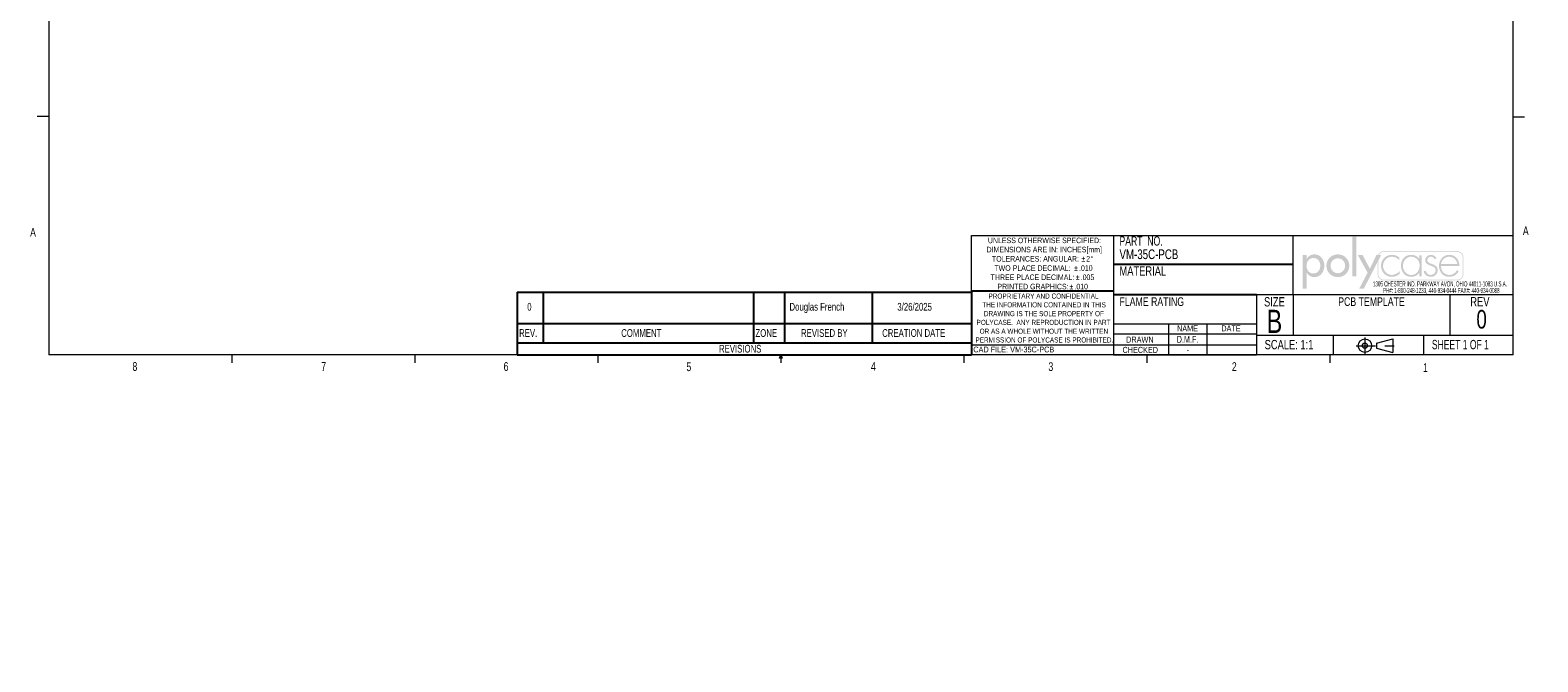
# Paper-space layout 'Sheet1' of a CAD drawing. Header units: inches. Extents: x 0.4 to 16.6, y -2.9 to 13.8.
# Tile 1 of 2: x 0.4 to 16.6, y -2.9 to 3.9. Entities that reach past the tile are written whole.
import ezdxf

# ---------------------------------------------------------------- set-up
doc = ezdxf.new("R2010")
doc.units = ezdxf.units.IN
doc.header["$MEASUREMENT"] = 0
doc.linetypes.add('SLD-Center', pattern=[0.75, 0.6, -0.05, 0.05, -0.05])
doc.linetypes.add('SLD-Solid', pattern=[0])
doc.layers.add('FORMAT', color=7, linetype='SLD-Solid')
doc.layers.add('SLD-0', color=7, linetype='SLD-Solid')
doc.styles.add('SLDTEXTSTYLE0', font='TXT', dxfattribs={"width": 0.525406})
doc.styles.add('SLDTEXTSTYLE1', font='TXT', dxfattribs={"width": 0.75})
doc.styles.add('SLDTEXTSTYLE2', font='TXT', dxfattribs={"width": 0.6875})
doc.styles.add('SLDTEXTSTYLE3', font='TXT', dxfattribs={"width": 0.694444})
doc.dimstyles.new('SLDDIMSTYLE4', dxfattribs={"dimtxt": 0.09375, "dimasz": 0.09375, "dimexe": 0, "dimexo": 0.0625, "dimgap": 0.023438, "dimtad": 0, "dimtih": 1, "dimtoh": 1, "dimdec": 3, "dimrnd": 1e-09, "dimzin": 12, "dimdsep": 46, "dimtxsty": 'SLDTEXTSTYLE1', "dimsah": 1, "dimcen": 0, "dimadec": 0, "dimazin": 3, "dimtfac": 1, "dimtdec": 3, "dimtofl": 0, "dimtmove": 0, "dimatfit": 3, "dimfxl": 0, "dimfrac": 2, "dimtolj": 1, "dimtzin": 12, "dimarcsym": 0})

# ---------------------------------------------------------------- blocks, each defined once
blk = doc.blocks.new('SW_NOTE_0')
at = {"color": 0, "linetype": 'Continuous', "lineweight": 0, "char_height": 0.055, "attachment_point": 2, "style": 'SLDTEXTSTYLE0'}
for s, insert in [('1305 CHESTER IND. PARKWAY AVON, OHIO 44011-1083 U.S.A.', (0.742, 0.071)), ('PH#: 1-800-248-1233, 440-934-0444 FAX#: 440-934-0088', (0.756, 0))]:
    blk.add_mtext(s, dxfattribs=dict(at, insert=insert))
blk = doc.blocks.new('Block2')
at = {"linetype": 'Continuous'}
blk.add_hatch(color=7, dxfattribs=at).paths.add_polyline_path([(1.559, 0.355), (1.559, 1.505), (1.44, 1.505), (1.44, 0.355)], flags=0)
h = blk.add_hatch(color=7, dxfattribs=at)
edge = h.paths.add_edge_path(flags=0)
edge.add_spline(control_points=[(0.122, 0.452), (0.17, 0.382), (0.245, 0.334), (0.333, 0.334)], knot_values=[4, 4, 4, 4, 5, 5, 5, 5], weights=[1, 1, 1, 1], degree=3, periodic=0)
edge.add_spline(control_points=[(0.333, 0.334), (0.523, 0.334), (0.629, 0.492), (0.629, 0.669)], knot_values=[3, 3, 3, 3, 4, 4, 4, 4], weights=[1, 1, 1, 1], degree=3, periodic=0)
edge.add_spline(control_points=[(0.629, 0.669), (0.629, 0.839), (0.517, 0.994), (0.338, 0.994)], knot_values=[2, 2, 2, 2, 3, 3, 3, 3], weights=[1, 1, 1, 1], degree=3, periodic=0)
edge.add_spline(control_points=[(0.338, 0.994), (0.245, 0.994), (0.171, 0.946), (0.122, 0.872)], knot_values=[1, 1, 1, 1, 2, 2, 2, 2], weights=[1, 1, 1, 1], degree=3, periodic=0)
edge.add_line((0.122, 0.872), (0.119, 0.872))
edge.add_line((0.119, 0.872), (0.119, 0.975))
edge.add_line((0.119, 0.975), (0, 0.975))
edge.add_line((0, 0.975), (0, 0))
edge.add_line((0, 0), (0.119, 0))
edge.add_line((0.119, 0), (0.119, 0.452))
edge.add_line((0.119, 0.452), (0.122, 0.452))
edge = h.paths.add_edge_path(flags=0)
edge.add_spline(control_points=[(0.113, 0.665), (0.113, 0.78), (0.185, 0.888), (0.309, 0.888), (0.437, 0.888), (0.51, 0.786), (0.51, 0.665)], knot_values=[0, 0, 0, 0, 1, 1, 1, 2, 2, 2, 2], weights=[1, 1, 1, 1, 1, 1, 1], degree=3, periodic=0)
edge.add_spline(control_points=[(0.51, 0.665), (0.51, 0.543), (0.439, 0.44), (0.309, 0.44), (0.183, 0.44), (0.113, 0.549), (0.113, 0.665)], knot_values=[2, 2, 2, 2, 3, 3, 3, 4, 4, 4, 4], weights=[1, 1, 1, 1, 1, 1, 1], degree=3, periodic=0)
h = blk.add_hatch(color=7, dxfattribs=at)
edge = h.paths.add_edge_path(flags=0)
edge.add_spline(control_points=[(0.69, 0.664), (0.69, 0.477), (0.836, 0.334), (1.022, 0.334), (1.207, 0.334), (1.353, 0.477), (1.353, 0.664)], knot_values=[0, 0, 0, 0, 1, 1, 1, 2, 2, 2, 2], weights=[1, 1, 1, 1, 1, 1, 1], degree=3, periodic=0)
edge.add_spline(control_points=[(1.353, 0.664), (1.353, 0.851), (1.207, 0.994), (1.022, 0.994), (0.836, 0.994), (0.69, 0.851), (0.69, 0.664)], knot_values=[2, 2, 2, 2, 3, 3, 3, 4, 4, 4, 4], weights=[1, 1, 1, 1, 1, 1, 1], degree=3, periodic=0)
edge = h.paths.add_edge_path(flags=0)
edge.add_spline(control_points=[(1.234, 0.664), (1.234, 0.547), (1.139, 0.448), (1.022, 0.448), (0.904, 0.448), (0.81, 0.547), (0.81, 0.664)], knot_values=[0, 0, 0, 0, 1, 1, 1, 2, 2, 2, 2], weights=[1, 1, 1, 1, 1, 1, 1], degree=3, periodic=0)
edge.add_spline(control_points=[(0.81, 0.664), (0.81, 0.782), (0.904, 0.88), (1.022, 0.88), (1.139, 0.88), (1.234, 0.782), (1.234, 0.664)], knot_values=[2, 2, 2, 2, 3, 3, 3, 4, 4, 4, 4], weights=[1, 1, 1, 1, 1, 1, 1], degree=3, periodic=0)
h = blk.add_hatch(color=7, dxfattribs=at)
edge = h.paths.add_edge_path(flags=0)
edge.add_spline(control_points=[(4.669, 0.413), (4.669, 0.316), (4.59, 0.237), (4.493, 0.237)], knot_values=[7, 7, 7, 7, 8, 8, 8, 8], weights=[1, 1, 1, 1], degree=3, periodic=0)
edge.add_line((4.493, 0.237), (2.356, 0.237))
edge.add_spline(control_points=[(2.356, 0.237), (2.259, 0.237), (2.18, 0.316), (2.18, 0.413)], knot_values=[1, 1, 1, 1, 2, 2, 2, 2], weights=[1, 1, 1, 1], degree=3, periodic=0)
edge.add_line((2.18, 0.413), (2.18, 0.781))
edge.add_line((2.18, 0.781), (1.778, 0))
edge.add_line((1.778, 0), (1.643, 0))
edge.add_line((1.643, 0), (1.887, 0.461))
edge.add_line((1.887, 0.461), (1.603, 0.975))
edge.add_line((1.603, 0.975), (1.742, 0.975))
edge.add_line((1.742, 0.975), (1.952, 0.582))
edge.add_line((1.952, 0.582), (2.146, 0.975))
edge.add_line((2.146, 0.975), (2.192, 0.975))
edge.add_spline(control_points=[(2.192, 0.975), (2.218, 1.041), (2.282, 1.087), (2.356, 1.087)], knot_values=[3.233464, 3.233464, 3.233464, 3.233464, 4, 4, 4, 4], weights=[1, 1, 1, 1], degree=3, periodic=0)
edge.add_line((2.356, 1.087), (4.493, 1.087))
edge.add_spline(control_points=[(4.493, 1.087), (4.59, 1.087), (4.669, 1.008), (4.669, 0.911)], knot_values=[5, 5, 5, 5, 6, 6, 6, 6], weights=[1, 1, 1, 1], degree=3, periodic=0)
edge.add_line((4.669, 0.911), (4.669, 0.413))
edge = h.paths.add_edge_path(flags=0)
edge.add_line((2.215, 0.975), (2.28, 0.975))
edge.add_line((2.28, 0.975), (2.201, 0.821))
edge.add_line((2.201, 0.821), (2.201, 0.413))
edge.add_spline(control_points=[(2.201, 0.413), (2.201, 0.327), (2.271, 0.258), (2.356, 0.258)], knot_values=[2, 2, 2, 2, 3, 3, 3, 3], weights=[1, 1, 1, 1], degree=3, periodic=0)
edge.add_line((2.356, 0.258), (4.493, 0.258))
edge.add_spline(control_points=[(4.493, 0.258), (4.579, 0.258), (4.649, 0.327), (4.649, 0.413)], knot_values=[4, 4, 4, 4, 5, 5, 5, 5], weights=[1, 1, 1, 1], degree=3, periodic=0)
edge.add_line((4.649, 0.413), (4.649, 0.911))
edge.add_spline(control_points=[(4.649, 0.911), (4.649, 0.997), (4.579, 1.066), (4.493, 1.066)], knot_values=[6, 6, 6, 6, 7, 7, 7, 7], weights=[1, 1, 1, 1], degree=3, periodic=0)
edge.add_line((4.493, 1.066), (2.356, 1.066))
edge.add_spline(control_points=[(2.356, 1.066), (2.293, 1.066), (2.239, 1.029), (2.215, 0.975)], knot_values=[0, 0, 0, 0, 0.732403, 0.732403, 0.732403, 0.732403], weights=[1, 1, 1, 1], degree=3, periodic=0)
h = blk.add_hatch(color=7, dxfattribs=at)
edge = h.paths.add_edge_path(flags=0)
edge.add_spline(control_points=[(2.806, 0.905), (2.745, 0.957), (2.672, 0.98), (2.593, 0.98)], knot_values=[8, 8, 8, 8, 9, 9, 9, 9], weights=[1, 1, 1, 1], degree=3, periodic=0)
edge.add_spline(control_points=[(2.593, 0.98), (2.413, 0.98), (2.278, 0.84), (2.278, 0.662)], knot_values=[7, 7, 7, 7, 8, 8, 8, 8], weights=[1, 1, 1, 1], degree=3, periodic=0)
edge.add_spline(control_points=[(2.278, 0.662), (2.278, 0.484), (2.41, 0.342), (2.592, 0.342)], knot_values=[6, 6, 6, 6, 7, 7, 7, 7], weights=[1, 1, 1, 1], degree=3, periodic=0)
edge.add_spline(control_points=[(2.592, 0.342), (2.674, 0.342), (2.752, 0.372), (2.814, 0.427)], knot_values=[5, 5, 5, 5, 6, 6, 6, 6], weights=[1, 1, 1, 1], degree=3, periodic=0)
edge.add_line((2.814, 0.427), (2.814, 0.507))
edge.add_spline(control_points=[(2.814, 0.507), (2.759, 0.44), (2.676, 0.398), (2.589, 0.398)], knot_values=[3, 3, 3, 3, 4, 4, 4, 4], weights=[1, 1, 1, 1], degree=3, periodic=0)
edge.add_spline(control_points=[(2.589, 0.398), (2.445, 0.398), (2.337, 0.523), (2.337, 0.662)], knot_values=[2, 2, 2, 2, 3, 3, 3, 3], weights=[1, 1, 1, 1], degree=3, periodic=0)
edge.add_spline(control_points=[(2.337, 0.662), (2.337, 0.802), (2.446, 0.925), (2.59, 0.925)], knot_values=[1, 1, 1, 1, 2, 2, 2, 2], weights=[1, 1, 1, 1], degree=3, periodic=0)
edge.add_spline(control_points=[(2.59, 0.925), (2.678, 0.925), (2.748, 0.889), (2.806, 0.825)], knot_values=[0, 0, 0, 0, 1, 1, 1, 1], weights=[1, 1, 1, 1], degree=3, periodic=0)
edge.add_line((2.806, 0.825), (2.806, 0.905))
h = blk.add_hatch(color=7, dxfattribs=at)
edge = h.paths.add_edge_path(flags=0)
edge.add_spline(control_points=[(3.392, 0.861), (3.34, 0.938), (3.25, 0.98), (3.156, 0.98)], knot_values=[6, 6, 6, 6, 7, 7, 7, 7], weights=[1, 1, 1, 1], degree=3, periodic=0)
edge.add_spline(control_points=[(3.156, 0.98), (2.972, 0.98), (2.857, 0.844), (2.857, 0.665)], knot_values=[5, 5, 5, 5, 6, 6, 6, 6], weights=[1, 1, 1, 1], degree=3, periodic=0)
edge.add_spline(control_points=[(2.857, 0.665), (2.857, 0.486), (2.973, 0.342), (3.159, 0.342)], knot_values=[4, 4, 4, 4, 5, 5, 5, 5], weights=[1, 1, 1, 1], degree=3, periodic=0)
edge.add_spline(control_points=[(3.159, 0.342), (3.249, 0.342), (3.347, 0.387), (3.392, 0.465)], knot_values=[3, 3, 3, 3, 4, 4, 4, 4], weights=[1, 1, 1, 1], degree=3, periodic=0)
edge.add_line((3.392, 0.465), (3.395, 0.465))
edge.add_line((3.395, 0.465), (3.395, 0.355))
edge.add_line((3.395, 0.355), (3.454, 0.355))
edge.add_line((3.454, 0.355), (3.454, 0.967))
edge.add_line((3.454, 0.967), (3.395, 0.967))
edge.add_line((3.395, 0.967), (3.395, 0.861))
edge.add_line((3.395, 0.861), (3.392, 0.861))
edge = h.paths.add_edge_path(flags=0)
edge.add_spline(control_points=[(3.398, 0.672), (3.398, 0.525), (3.314, 0.397), (3.157, 0.397), (3.009, 0.397), (2.916, 0.525), (2.916, 0.665)], knot_values=[0, 0, 0, 0, 1, 1, 1, 2, 2, 2, 2], weights=[1, 1, 1, 1, 1, 1, 1], degree=3, periodic=0)
edge.add_spline(control_points=[(2.916, 0.665), (2.916, 0.798), (3.013, 0.925), (3.153, 0.925), (3.302, 0.925), (3.398, 0.814), (3.398, 0.672)], knot_values=[2, 2, 2, 2, 3, 3, 3, 4, 4, 4, 4], weights=[1, 1, 1, 1, 1, 1, 1], degree=3, periodic=0)
h = blk.add_hatch(color=7, dxfattribs=at)
edge = h.paths.add_edge_path(flags=0)
edge.add_spline(control_points=[(3.731, 0.98), (3.793, 0.98), (3.861, 0.939), (3.887, 0.882)], knot_values=[11, 11, 11, 11, 12, 12, 12, 12], weights=[1, 1, 1, 1], degree=3, periodic=0)
edge.add_line((3.887, 0.882), (3.836, 0.856))
edge.add_spline(control_points=[(3.836, 0.856), (3.816, 0.898), (3.776, 0.925), (3.728, 0.925)], knot_values=[0, 0, 0, 0, 1, 1, 1, 1], weights=[1, 1, 1, 1], degree=3, periodic=0)
edge.add_spline(control_points=[(3.728, 0.925), (3.677, 0.925), (3.624, 0.882), (3.624, 0.829)], knot_values=[1, 1, 1, 1, 2, 2, 2, 2], weights=[1, 1, 1, 1], degree=3, periodic=0)
edge.add_spline(control_points=[(3.624, 0.829), (3.624, 0.682), (3.922, 0.754), (3.922, 0.533)], knot_values=[2, 2, 2, 2, 3, 3, 3, 3], weights=[1, 1, 1, 1], degree=3, periodic=0)
edge.add_spline(control_points=[(3.922, 0.533), (3.922, 0.42), (3.834, 0.342), (3.724, 0.342)], knot_values=[3, 3, 3, 3, 4, 4, 4, 4], weights=[1, 1, 1, 1], degree=3, periodic=0)
edge.add_spline(control_points=[(3.724, 0.342), (3.622, 0.342), (3.539, 0.404), (3.514, 0.503)], knot_values=[4, 4, 4, 4, 5, 5, 5, 5], weights=[1, 1, 1, 1], degree=3, periodic=0)
edge.add_line((3.514, 0.503), (3.572, 0.522))
edge.add_spline(control_points=[(3.572, 0.522), (3.595, 0.449), (3.644, 0.397), (3.724, 0.397)], knot_values=[6, 6, 6, 6, 7, 7, 7, 7], weights=[1, 1, 1, 1], degree=3, periodic=0)
edge.add_spline(control_points=[(3.724, 0.397), (3.801, 0.397), (3.862, 0.458), (3.862, 0.535)], knot_values=[7, 7, 7, 7, 8, 8, 8, 8], weights=[1, 1, 1, 1], degree=3, periodic=0)
edge.add_spline(control_points=[(3.862, 0.535), (3.862, 0.611), (3.804, 0.635), (3.743, 0.656)], knot_values=[8, 8, 8, 8, 9, 9, 9, 9], weights=[1, 1, 1, 1], degree=3, periodic=0)
edge.add_spline(control_points=[(3.743, 0.656), (3.659, 0.686), (3.564, 0.722), (3.564, 0.825)], knot_values=[9, 9, 9, 9, 10, 10, 10, 10], weights=[1, 1, 1, 1], degree=3, periodic=0)
edge.add_spline(control_points=[(3.564, 0.825), (3.564, 0.918), (3.642, 0.98), (3.731, 0.98)], knot_values=[10, 10, 10, 10, 11, 11, 11, 11], weights=[1, 1, 1, 1], degree=3, periodic=0)
h = blk.add_hatch(color=7, dxfattribs=at)
edge = h.paths.add_edge_path(flags=0)
edge.add_spline(control_points=[(4.554, 0.656), (4.555, 0.832), (4.445, 0.98), (4.26, 0.98)], knot_values=[6, 6, 6, 6, 7, 7, 7, 7], weights=[1, 1, 1, 1], degree=3, periodic=0)
edge.add_spline(control_points=[(4.26, 0.98), (4.081, 0.98), (3.963, 0.833), (3.963, 0.662)], knot_values=[5, 5, 5, 5, 6, 6, 6, 6], weights=[1, 1, 1, 1], degree=3, periodic=0)
edge.add_spline(control_points=[(3.963, 0.662), (3.963, 0.489), (4.078, 0.342), (4.26, 0.342)], knot_values=[4, 4, 4, 4, 5, 5, 5, 5], weights=[1, 1, 1, 1], degree=3, periodic=0)
edge.add_spline(control_points=[(4.26, 0.342), (4.38, 0.342), (4.478, 0.401), (4.534, 0.507)], knot_values=[3, 3, 3, 3, 4, 4, 4, 4], weights=[1, 1, 1, 1], degree=3, periodic=0)
edge.add_line((4.534, 0.507), (4.484, 0.537))
edge.add_spline(control_points=[(4.484, 0.537), (4.44, 0.454), (4.363, 0.398), (4.268, 0.398)], knot_values=[1, 1, 1, 1, 2, 2, 2, 2], weights=[1, 1, 1, 1], degree=3, periodic=0)
edge.add_spline(control_points=[(4.268, 0.398), (4.126, 0.398), (4.019, 0.501), (4.023, 0.656)], knot_values=[0, 0, 0, 0, 1, 1, 1, 1], weights=[1, 1, 1, 1], degree=3, periodic=0)
edge.add_line((4.023, 0.656), (4.554, 0.656))
edge = h.paths.add_edge_path(flags=0)
edge.add_spline(control_points=[(4.023, 0.712), (4.033, 0.827), (4.136, 0.925), (4.261, 0.925)], knot_values=[1, 1, 1, 1, 2, 2, 2, 2], weights=[1, 1, 1, 1], degree=3, periodic=0)
edge.add_spline(control_points=[(4.261, 0.925), (4.387, 0.925), (4.48, 0.824), (4.494, 0.712)], knot_values=[0, 0, 0, 0, 1, 1, 1, 1], weights=[1, 1, 1, 1], degree=3, periodic=0)
edge.add_line((4.494, 0.712), (4.023, 0.712))
blk = doc.blocks.new('POLYCASE LOGO')
at = {"color": 7, "linetype": 'Continuous', "xscale": 0.37, "yscale": 0.37, "zscale": 0.37}
blk.add_blockref('Block2', (0.101, -0.571), dxfattribs=at)
at = {"color": 7, "linetype": 'Continuous', "lineweight": 0}
blk.add_blockref('SW_NOTE_0', (0.835, -0.564), dxfattribs=at)
blk = doc.blocks.new('ThirdAngleProjectionBlock')
at = {"color": 7, "linetype": 'SLD-Center', "lineweight": 18}
for p, q in [((0.275, 0.506), (0.275, 0)), ((0, 0.253), (1.202, 0.253))]:
    blk.add_line(p, q, dxfattribs=at)
at = {"color": 7, "linetype": 'SLD-Solid', "lineweight": 18}
for p, q in [((0.632, 0.332), (1.13, 0.459)), ((0.632, 0.332), (0.632, 0.174)), ((0.632, 0.174), (1.13, 0.048)), ((1.13, 0.459), (1.13, 0.048))]:
    blk.add_line(p, q, dxfattribs=at)
for radius in [0.206, 0.0789]:
    blk.add_circle((0.275, 0.253), radius, dxfattribs=at)
blk = doc.blocks.new('SW_NOTE_0_1')
at = {"color": 0, "linetype": 'Continuous', "lineweight": 0, "char_height": 0.06, "attachment_point": 2, "style": 'SLDTEXTSTYLE1'}
for s, insert in [('UNLESS OTHERWISE SPECIFIED:', (0.567, 0.077)), ('DIMENSIONS ARE IN: INCHES[mm]', (0.565, -0.022)), ('TOLERANCES: ANGULAR:', (0.47, -0.121)), ('%%p', (0.986, -0.121)), ('2', (1.037, -0.121)), ('%%d', (1.077, -0.121)), ('THREE PLACE DECIMAL:', (0.438, -0.32)), ('TWO PLACE DECIMAL:', (0.438, -0.221)), ('%%p', (0.907, -0.221)), ('%%p', (0.925, -0.32)), ('.010', (1.012, -0.221)), ('.005', (1.03, -0.32)), ('PRINTED GRAPHICS:', (0.444, -0.42)), ('%%p', (0.857, -0.42)), ('.010', (0.962, -0.42))]:
    blk.add_mtext(s, dxfattribs=dict(at, insert=insert))
blk = doc.blocks.new('SW_NOTE_0_2')
at = {"color": 0, "linetype": 'Continuous', "lineweight": 0, "char_height": 0.055, "attachment_point": 2, "style": 'SLDTEXTSTYLE1'}
for s, insert in [('PROPRIETARY AND CONFIDENTIAL', (0.583, 0.071)), ('THE INFORMATION CONTAINED IN THIS', (0.589, -0.023)), ('DRAWING IS THE SOLE PROPERTY OF', (0.587, -0.118)), ('POLYCASE.  ANY REPRODUCTION IN PART', (0.583, -0.212)), ('OR AS A WHOLE WITHOUT THE WRITTEN', (0.587, -0.307)), ('PERMISSION OF POLYCASE IS PROHIBITED.', (0.592, -0.401))]:
    blk.add_mtext(s, dxfattribs=dict(at, insert=insert))
blk = doc.blocks.new('SW_TABLEANNOTATION_0')
at = {"layer": 'SLD-0', "color": 0}
for p, q in [((0, 0.336), (0, 0)), ((0, 0.336), (0.278, 0.336)), ((0.278, 0.336), (0.278, 0)), ((0.278, 0.336), (2.542, 0.336)), ((2.542, 0.336), (2.542, 0)), ((2.542, 0.336), (2.875, 0.336)), ((2.875, 0.336), (2.875, 0)), ((2.875, 0.336), (3.819, 0.336)), ((3.819, 0.336), (3.819, 0)), ((3.819, 0.336), (4.886, 0.336)), ((4.886, 0.336), (4.886, 0)), ((0, 0), (0, -0.209)), ((0, 0), (0.278, 0)), ((0.278, 0), (0.278, -0.209)), ((0.278, 0), (2.542, 0)), ((2.542, 0), (2.542, -0.209)), ((2.542, 0), (2.875, 0)), ((2.875, 0), (2.875, -0.209)), ((2.875, 0), (3.819, 0)), ((3.819, 0), (3.819, -0.209)), ((3.819, 0), (4.886, 0)), ((4.886, 0), (4.886, -0.209)), ((0, -0.209), (0, -0.338)), ((0, -0.209), (0.278, -0.209)), ((0.278, -0.209), (2.542, -0.209)), ((2.542, -0.209), (2.875, -0.209)), ((2.875, -0.209), (3.819, -0.209)), ((3.819, -0.209), (4.886, -0.209)), ((4.886, -0.209), (4.886, -0.338)), ((0, -0.338), (0.278, -0.338)), ((0.278, -0.338), (2.542, -0.338)), ((2.542, -0.338), (2.875, -0.338)), ((2.875, -0.338), (3.819, -0.338)), ((3.819, -0.338), (4.886, -0.338))]:
    blk.add_line(p, q, dxfattribs=at)
at = {"layer": 'SLD-0', "color": 0, "attachment_point": 1, "style": 'SLDTEXTSTYLE1'}
for s, insert, char_height in [('0', (0.108, 0.22), 0.0833), ('Douglas French', (2.929, 0.22), 0.08333), ('3/26/2025', (4.089, 0.22), 0.0833), ('REV.', (0.021, -0.062), 0.0833), ('COMMENT', (1.119, -0.062), 0.0833), ('ZONE', (2.563, -0.062), 0.0833), ('REVISED BY', (3.053, -0.062), 0.0833), ('CREATION DATE', (3.926, -0.062), 0.08333), ('REVISIONS', (2.171, -0.231), 0.0833)]:
    blk.add_mtext(s, dxfattribs=dict(at, insert=insert, char_height=char_height))
blk = doc.blocks.new('_D_17')
at = {"layer": 'SLD-0'}
for p, q in [((7.055, 5.212), (7.235, 8.173)), ((7.235, 8.173), (7.385, 8.173))]:
    blk.add_line(p, q, dxfattribs=at)
blk.add_solid([(7.055, 5.212), (7.075, 5.305), (7.046, 5.307)], dxfattribs=at)
at = {"layer": 'SLD-0', "insert": (7.385, 8.22), "char_height": 0.0937, "attachment_point": 1, "style": 'SLDTEXTSTYLE1'}
blk.add_mtext('R8.137', dxfattribs=at)

psp = doc.layouts.new('Sheet1')

# ---------------------------------------------------------------- linework, layer by layer
at = {"color": 7, "linetype": 'SLD-Solid', "lineweight": 18}
for p, q in [((0.6263, 10.6421), (0.6263, 0.3921)), ((16.3763, 0.3921), (16.3763, 10.6421)), ((0.6263, 2.9546), (0.5013, 2.9546)), ((16.3763, 2.9503), (16.5013, 2.9503)), ((10.5516, 0.3921), (10.5516, 1.6753)), ((10.5516, 1.6753), (16.3763, 1.6753)), ((12.0776, 1.6753), (12.0776, 0.3921)), ((13.6175, 1.0401), (16.3763, 1.0401)), ((14.0131, 1.0401), (14.0131, 0.605)), ((15.6981, 1.0401), (15.6981, 0.605)), ((13.6175, 0.7208), (12.0776, 0.7208)), ((12.67, 0.7208), (12.67, 0.3921)), ((13.0816, 0.7208), (13.0816, 0.3921)), ((10.5516, 0.5), (13.6175, 0.5)), ((12.0776, 0.6191), (13.6175, 0.6191)), ((13.6175, 0.605), (16.3763, 0.605)), ((14.4407, 0.605), (14.4407, 0.3921)), ((15.4126, 0.605), (15.4126, 0.3921)), ((16.3763, 0.3921), (0.6263, 0.3921)), ((2.5948, 0.3921), (2.5948, 0.3073)), ((4.5635, 0.3921), (4.5635, 0.3073)), ((6.5323, 0.3921), (6.5323, 0.3073)), ((8.4878, 0.3575), (8.501, 0.3921)), ((8.5136, 0.3575), (8.4878, 0.3575)), ((8.501, 0.3921), (8.501, 0.3073)), ((8.501, 0.3921), (8.5136, 0.3575)), ((10.4698, 0.3921), (10.4698, 0.3073)), ((12.0776, 0.3921), (13.6175, 0.3921)), ((12.4385, 0.3921), (12.4385, 0.3073)), ((14.4073, 0.3921), (14.4073, 0.3073))]:
    psp.add_line(p, q, dxfattribs=at)
at = {"layer": 'SLD-0', "lineweight": 18}
for p, q in [((14.0131, 1.0401), (14.0131, 1.6753)), ((13.6175, 1.0401), (13.6175, 0.3921))]:
    psp.add_line(p, q, dxfattribs=at)
at = {"layer": 'SLD-0', "color": 7}
for p, q in [((14.0131, 1.3651), (12.0776, 1.3651)), ((12.0776, 1.0781), (10.5516, 1.0781)), ((12.0776, 1.0401), (13.6175, 1.0401))]:
    psp.add_line(p, q, dxfattribs=at)

# ---------------------------------------------------------------- block references
at = {"color": 7, "linetype": 'Continuous', "lineweight": 0}
for name, p in [('SW_NOTE_0_1', (10.7692, 1.5759)), ('SW_NOTE_0_2', (10.7434, 0.9804))]:
    psp.add_blockref(name, p, dxfattribs=at)
at = {"color": 7, "linetype": 'Continuous'}
psp.add_blockref('POLYCASE LOGO', (14.0131, 1.6753), dxfattribs=at)
at = {"color": 7, "linetype": 'Continuous', "xscale": 0.35, "yscale": 0.35, "zscale": 0.35}
psp.add_blockref('ThirdAngleProjectionBlock', (14.6875, 0.4018), dxfattribs=at)
at = {"layer": 'SLD-0'}
psp.add_blockref('SW_TABLEANNOTATION_0', (5.6651, 0.7303), dxfattribs=at)

# ---------------------------------------------------------------- texts
at = {"color": 7, "linetype": 'Continuous', "lineweight": 0}
for s, insert, char_height, attachment_point, style in [('A', (0.426, 1.7559), 0.0937, 1, 'SLDTEXTSTYLE1'), ('PART  NO.', (12.1435, 1.6663), 0.1, 1, 'SLDTEXTSTYLE3'), ('A', (16.4821, 1.7726), 0.0937, 1, 'SLDTEXTSTYLE1'), ('SIZE', (13.6983, 1.0123), 0.1, 1, 'SLDTEXTSTYLE1'), ('PCB TEMPLATE', (14.854, 1.0112), 0.09375, 2, 'SLDTEXTSTYLE1'), ('REV', (15.917, 1.0132), 0.1, 1, 'SLDTEXTSTYLE1'), ('B', (13.8105, 0.8769), 0.25, 2, 'SLDTEXTSTYLE1'), ('0', (16.0384, 0.8744), 0.2, 2, 'SLDTEXTSTYLE1'), ('NAME', (12.8753, 0.7086), 0.065, 2, 'SLDTEXTSTYLE1'), ('DATE', (13.3428, 0.7086), 0.065, 2, 'SLDTEXTSTYLE1'), ('DRAWN', (12.2158, 0.5882), 0.065, 1, 'SLDTEXTSTYLE1'), ('D.M.F.', (12.8754, 0.5961), 0.075, 2, 'SLDTEXTSTYLE1'), ('SCALE: 1:1', (13.7049, 0.5521), 0.1, 1, 'SLDTEXTSTYLE1'), ('SHEET 1 OF 1', (15.5035, 0.5524), 0.1, 1, 'SLDTEXTSTYLE2'), ('CAD FILE: VM-35C-PCB', (10.5709, 0.4806), 0.0625, 1, 'SLDTEXTSTYLE1'), ('CHECKED', (12.1764, 0.4774), 0.065, 1, 'SLDTEXTSTYLE1'), ('-', (12.8774, 0.4818), 0.075, 2, 'SLDTEXTSTYLE1'), ('8', (1.5268, 0.313), 0.0937, 1, 'SLDTEXTSTYLE1'), ('7', (3.5574, 0.3133), 0.0937, 1, 'SLDTEXTSTYLE1'), ('6', (5.5188, 0.3137), 0.0937, 1, 'SLDTEXTSTYLE1'), ('5', (7.4851, 0.3106), 0.0937, 1, 'SLDTEXTSTYLE1'), ('4', (9.4701, 0.3137), 0.0937, 1, 'SLDTEXTSTYLE1'), ('3', (11.3788, 0.3116), 0.0937, 1, 'SLDTEXTSTYLE1'), ('2', (13.3523, 0.3124), 0.0937, 1, 'SLDTEXTSTYLE1'), ('1', (15.4083, 0.3014), 0.0937, 1, 'SLDTEXTSTYLE1')]:
    psp.add_mtext(s, dxfattribs=dict(at, insert=insert, char_height=char_height, attachment_point=attachment_point, style=style))
at = {"layer": 'FORMAT', "color": 7, "insert": (12.1435, 1.5258), "char_height": 0.10417, "attachment_point": 1, "style": 'SLDTEXTSTYLE1'}
psp.add_mtext('VM-35C-PCB', dxfattribs=at)
at = {"layer": 'SLD-0', "attachment_point": 1, "style": 'SLDTEXTSTYLE1'}
for s, insert, char_height in [('MATERIAL', (12.1435, 1.3438), 0.1), ('FLAME RATING', (12.1435, 1.0108), 0.09375)]:
    psp.add_mtext(s, dxfattribs=dict(at, insert=insert, char_height=char_height))

# ---------------------------------------------------------------- dimensions: what is measured, and where the dimension line sits
at = {"layer": 'SLD-0'}
dim = psp.add_radius_dim(center=(6.5623, -2.9097), mpoint=(7.055, 5.2122), dimstyle='SLDDIMSTYLE4', dxfattribs=at)
dim.commit()
dim.dimension.update_dxf_attribs({"geometry": '_D_17', "text_midpoint": (7.5784, 8.1734), "dimtype": 164})

doc.saveas('drawing.dxf')
